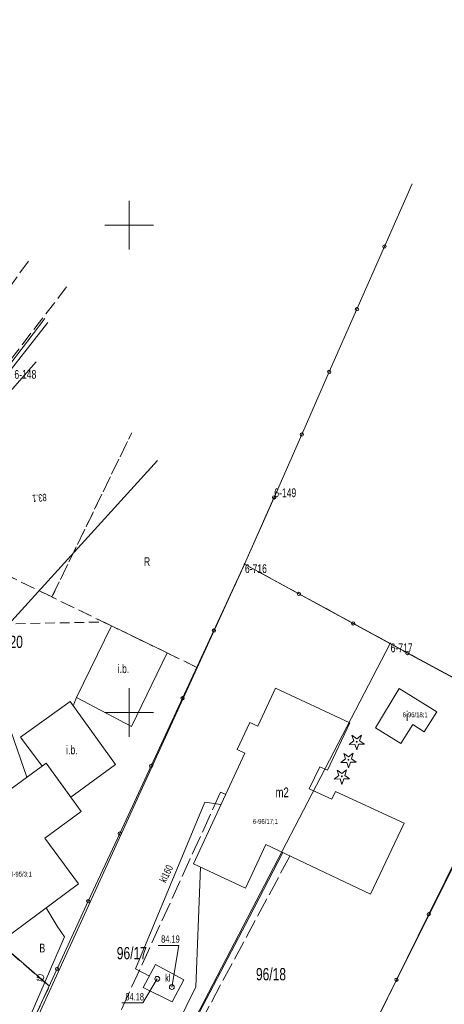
# Model space of a CAD drawing. Header units: metres. Extents: x -1013 to 1493497, y -5789518 to 1032.
# Tile 58 of 73: x -63 to -20, y 85 to 186. Entities that reach past the tile are written whole.
import ezdxf
from ezdxf.xclip import XClip

# ---------------------------------------------------------------- set-up
doc = ezdxf.new("R2010")
doc.units = ezdxf.units.M
doc.header["$MEASUREMENT"] = 0
doc.header["$XCLIPFRAME"] = 0
for name, pattern in [('2_KTCR02', [1.5, 1, -0.5]), ('2_KTJZ01', [2, 1.5, -0.5]), ('4_SUPG_P_01', [2.5, 2, -0.5]), ('4_SUPT_P_01', [2.5, 2, -0.5]), ('GUK', [2, 1.5, -0.5]), ('GUZ', [1, 0.5, -0.5])]:
    doc.linetypes.add(name, pattern=pattern)
doc.layers.add('700-L Mapa 1_100 dwg', color=7, linetype='Continuous')
doc.layers.add('711-L Wymiary opisy', color=7, linetype='Continuous')
for name, color, linetype, lineweight in [('703-L Płaszczyzny podejścia 2D3', 152, 'Continuous', 30), ('711-L Wymiary opisy1', 7, 'Continuous', 13), ('ex_02_DXF_MZ_500_4_BUIB_E_T_67', 9, 'Continuous', 18), ('ex_02_DXF_MZ_500_4_BUIB_L_107', 9, 'Continuous', 18), ('ex_02_DXF_MZ_500_4_Dzialki7', 9, 'Continuous', 18), ('ex_02_DXF_MZ_500_4_EGBB_E_T_07', 9, 'Continuous', 18), ('ex_02_DXF_MZ_500_4_EGBB_L_07', 9, 'Continuous', 18), ('ex_02_DXF_MZ_500_4_K1_EGIB_T_17', 9, 'Continuous', 18), ('ex_02_DXF_MZ_500_4_Kontury3', 9, 'Continuous', 18), ('ex_02_DXF_MZ_500_4_KTCR_L_17', 9, 'Continuous', 18), ('ex_02_DXF_MZ_500_4_KTJZ_L_07', 9, 'Continuous', 18), ('ex_02_DXF_MZ_500_4_KTOK_L_47', 9, 'Continuous', 18), ('ex_02_DXF_MZ_500_4_Numery_dzialek7', 9, 'Continuous', 18), ('ex_02_DXF_MZ_500_4_Numery_punktow7', 9, 'Continuous', 18), ('ex_02_DXF_MZ_500_4_Numery_uzytkow3', 9, 'Continuous', 18), ('ex_02_DXF_MZ_500_4_OBOP_T_03', 9, 'Continuous', 18), ('ex_02_DXF_MZ_500_4_Podzial_sekcyjny_krzyze7', 9, 'Continuous', 18), ('ex_02_DXF_MZ_500_4_Punkty7', 9, 'Continuous', 18), ('ex_02_DXF_MZ_500_4_RTPW_T_07', 9, 'Continuous', 18), ('ex_02_DXF_MZ_500_4_SUPE_L_31', 9, 'Continuous', 18), ('ex_02_DXF_MZ_500_4_SUPG_L_352', 9, 'Continuous', 18), ('ex_02_DXF_MZ_500_4_SUPK_D_L_134', 9, 'Continuous', 18), ('ex_02_DXF_MZ_500_4_SUPK_E_T_134', 9, 'Continuous', 18), ('ex_02_DXF_MZ_500_4_SUPK_L_134', 9, 'Continuous', 18), ('ex_02_DXF_MZ_500_4_SUPP_L_352', 9, 'Continuous', 18), ('ex_02_DXF_MZ_500_4_SUPP_L_630', 9, 'Continuous', 18), ('ex_02_DXF_MZ_500_4_SUPT_D_L_030', 9, 'Continuous', 18), ('ex_02_DXF_MZ_500_4_SUPT_E_T_030', 9, 'Continuous', 18), ('ex_02_DXF_MZ_500_4_SUPT_L_030', 9, 'Continuous', 18), ('ex_02_DXF_MZ_500_4_SUPW_L_05', 9, 'Continuous', 18), ('ex_02_DXF_MZ_500_4_SUTK_T_034', 9, 'Continuous', 18), ('ex_02_DXF_MZ_500_4_SUUK_E_T_17', 9, 'Continuous', 18), ('ex_02_DXF_MZ_500_4_SUUK_L_17', 9, 'Continuous', 18), ('ex_02_DXF_MZ_500_4_SUUK_T_234', 9, 'Continuous', 18), ('ex_02_DXF_MZ_500_4_Uzytki3', 9, 'Continuous', 18)]:
    doc.layers.add(name, color=color, linetype=linetype, lineweight=lineweight)
doc.styles.add('STYL_AUTOMATYCZNY_2', font='arial.ttf')
doc.styles.add('STYL_AUTOMATYCZNY_4', font='arial.ttf', dxfattribs={"width": 0.7})
doc.dimstyles.new('STYL_AUTOMATYCZNY__3', dxfattribs={"dimtxt": 0.25, "dimasz": 0.183575, "dimexe": 0.18, "dimexo": 0.04, "dimgap": 0, "dimtad": 1, "dimzin": 0, "dimdsep": 46, "dimtxsty": 'STYL_AUTOMATYCZNY_2', "dimblk": 'ARROWHEAD_8', "dimblk1": 'ARROWHEAD_8', "dimblk2": 'ARROWHEAD_8', "dimcen": 0.09, "dimclrd": 7, "dimclre": 7, "dimclrt": 7, "dimazin": 0, "dimtfac": 1, "dimtdec": 4, "dimtmove": 2, "dimatfit": 3, "dimfxl": 1, "dimtolj": 1, "dimtzin": 0, "dimarcsym": 0})

# ---------------------------------------------------------------- blocks, each defined once
blk = doc.blocks.new('*D60')
at = {"layer": '711-L Wymiary opisy1', "color": 7, "linetype": 'Continuous', "lineweight": 13}
for p, q in [((-23.69, -3.69), (-23.82, -3.74)), ((-23.69, -3.69), (-23.64, -3.82)), ((-23.98, -4.52), (-24.05, -4.4)), ((-23.98, -4.52), (-23.86, -4.45))]:
    blk.add_line(p, q, dxfattribs=at)
blk.add_arc((-18.29, -6.08), 5.91, 156.1008, 164.6316, dxfattribs=at)
at = {"layer": '711-L Wymiary opisy1', "color": 7, "lineweight": 13, "insert": (-25.57, -3.53), "char_height": 0.25, "attachment_point": 7, "rotation": 336.1008, "style": 'STYL_AUTOMATYCZNY_2'}
blk.add_mtext('\\A1;{\\pql;\\fArial|b0|i0|c238|p0;\\W1.000000;8,53°/15%}', dxfattribs=at)
blk = doc.blocks.new('ARROWHEAD_8')
at = {"color": 0, "linetype": 'Continuous', "lineweight": 0}
blk.add_line((0, 0), (-1, 0), dxfattribs=at)
at = {"color": 0, "linetype": 'Continuous', "lineweight": 0, "flags": 128}
blk.add_lwpolyline([(-0.525, 0.525), (0, 0), (-0.525, -0.525)], dxfattribs=at)
blk = doc.blocks.new('*D62')
at = {"layer": '711-L Wymiary opisy1', "color": 7, "linetype": 'Continuous', "lineweight": 13}
for p, q in [((-9.68, 27.47), (-9.82, 27.44)), ((-9.68, 27.47), (-9.65, 27.33)), ((-10.09, 26.71), (-10.14, 26.84)), ((-10.09, 26.71), (-9.96, 26.76))]:
    blk.add_line(p, q, dxfattribs=at)
blk.add_arc((-4.8, 24.36), 5.79, 147.57, 156.1008, dxfattribs=at)
at = {"layer": '711-L Wymiary opisy1', "color": 7, "lineweight": 13, "insert": (-11.67, 27.59), "char_height": 0.25, "attachment_point": 7, "rotation": 336.1008, "style": 'STYL_AUTOMATYCZNY_2'}
blk.add_mtext('\\A1;{\\pql;\\fArial|b0|i0|c238|p0;\\W1.000000;8,53°/15%}', dxfattribs=at)
blk = doc.blocks.new('Rysunek_1_4', base_point=(-51.91, -72.41))
at = {"layer": 'ex_02_DXF_MZ_500_4_BUIB_L_107', "color": 9, "linetype": 'Continuous', "lineweight": 18}
for p, q in [((-57.29, 116.21), (-53.72, 123.57)), ((-53.72, 123.57), (-48, 120.8)), ((-48, 120.8), (-51.66, 113.25)), ((-51.66, 113.25), (-57.29, 116.21)), ((-57.96, 115.8), (-63.03, 112.16)), ((-53.31, 109.33), (-57.96, 115.8)), ((-63.03, 112.16), (-60.83, 109.19)), ((-60.83, 109.19), (-60.42, 109.49)), ((-60.42, 109.49), (-57.89, 106.01)), ((-57.89, 106.01), (-53.31, 109.33))]:
    blk.add_line(p, q, dxfattribs=at)
at = {"layer": 'ex_02_DXF_MZ_500_4_Dzialki7', "color": 9, "linetype": 'Continuous', "lineweight": 18}
for p, q in [((-37.05, 136.72), (-40.06, 129.89)), ((-40.06, 129.89), (-63.37, 78.87)), ((-25.12, 121.76), (-40.06, 129.89)), ((-25.12, 121.76), (-49.28, 75.31)), ((-11.07, 114.12), (-25.12, 121.76)), ((-26.73, 82.75), (-11.07, 114.12))]:
    blk.add_line(p, q, dxfattribs=at)
at = {"layer": 'ex_02_DXF_MZ_500_4_EGBB_L_07', "color": 9, "linetype": 'Continuous', "lineweight": 18}
for p, q in [((-38.7, 113.29), (-36.88, 117.19)), ((-36.88, 117.19), (-29.26, 113.63)), ((-24.22, 117.14), (-26.64, 113.11)), ((-20.36, 114.74), (-24.22, 117.14)), ((-21.64, 112.7), (-20.36, 114.74)), ((-40.83, 110.87), (-39.52, 113.67)), ((-39.52, 113.67), (-38.7, 113.29)), ((-29.26, 113.63), (-31.55, 108.75)), ((-24.04, 111.49), (-22.82, 113.44)), ((-22.82, 113.44), (-21.64, 112.7)), ((-26.64, 113.11), (-24.04, 111.49)), ((-45.31, 99.16), (-40.04, 110.5)), ((-40.04, 110.5), (-40.83, 110.87)), ((-60.42, 109.49), (-64.23, 106.66)), ((-56.81, 104.52), (-60.42, 109.49)), ((-32.36, 109.12), (-33.43, 106.86)), ((-31.55, 108.75), (-32.36, 109.12)), ((-33.43, 106.86), (-31.11, 105.78)), ((-31.11, 105.78), (-30.74, 106.59)), ((-30.74, 106.59), (-23.71, 103.32)), ((-60.56, 101.8), (-56.81, 104.52)), ((-23.71, 103.32), (-27.17, 96.04)), ((-57.08, 97.09), (-60.56, 101.8)), ((-37.88, 101.12), (-39.96, 96.67)), ((-27.17, 96.04), (-37.88, 101.12)), ((-39.96, 96.67), (-45.31, 99.16)), ((-65.26, 91.06), (-57.08, 97.09))]:
    blk.add_line(p, q, dxfattribs=at)
at = {"layer": 'ex_02_DXF_MZ_500_4_Kontury3', "color": 9, "linetype": 'GUK', "lineweight": 18}
for p, q in [((-59.82, 126.53), (-51.64, 143.37)), ((-59.82, 126.53), (-66.65, 129.85)), ((-40.06, 129.89), (-44.96, 119.31)), ((-11.07, 114.12), (-40.06, 129.89)), ((-44.96, 119.31), (-59.82, 126.53)), ((-37.7, 60.74), (-11.07, 114.12))]:
    blk.add_line(p, q, dxfattribs=at)
at = {"layer": 'ex_02_DXF_MZ_500_4_KTCR_L_17', "color": 9, "linetype": '2_KTCR02', "lineweight": 18}
for p, q in [((-63.52, 123.78), (-54.52, 123.97)), ((-54.52, 123.97), (-53.72, 123.57)), ((-57.29, 116.21), (-57.65, 115.37))]:
    blk.add_line(p, q, dxfattribs=at)
at = {"layer": 'ex_02_DXF_MZ_500_4_KTJZ_L_07', "color": 9, "linetype": '2_KTJZ01', "lineweight": 18}
for p, q in [((-62.22, 160.99), (-78.13, 139.02)), ((-58.31, 158.34), (-75.59, 135.92)), ((-60.08, 86.59), (-65.26, 91.06)), ((-62.52, 81.43), (-60.08, 86.59))]:
    blk.add_line(p, q, dxfattribs=at)
at = {"layer": 'ex_02_DXF_MZ_500_4_KTOK_L_47', "color": 9, "linetype": 'Continuous', "lineweight": 18}
for p, q in [((-25.72, 162.48), (-22.89, 168.91)), ((-28.55, 156.05), (-25.72, 162.48)), ((-31.38, 149.62), (-28.55, 156.05)), ((-34.21, 143.19), (-31.38, 149.62)), ((-37.04, 136.75), (-34.21, 143.19)), ((-40.06, 129.89), (-37.04, 136.75)), ((-40.06, 129.89), (-43.21, 123.08)), ((-34.5, 126.85), (-40.06, 129.89)), ((-28.93, 123.82), (-34.5, 126.85)), ((-23.37, 120.78), (-28.93, 123.82)), ((-43.21, 123.08), (-46.43, 116.14)), ((-17.8, 117.75), (-23.37, 120.78)), ((-46.43, 116.14), (-49.65, 109.2)), ((-49.65, 109.2), (-52.87, 102.25)), ((-52.87, 102.25), (-56.09, 95.31)), ((-17.86, 100.7), (-21.18, 93.98)), ((-56.09, 95.31), (-59.3, 88.37)), ((-21.18, 93.98), (-24.5, 87.26)), ((-60.08, 86.59), (-65.06, 90.96)), ((-59.3, 88.37), (-62.52, 81.43)), ((-24.5, 87.26), (-27.83, 80.53))]:
    blk.add_line(p, q, dxfattribs=at)
for centre in [(-25.72, 162.48), (-28.55, 156.05), (-31.38, 149.62), (-34.21, 143.19), (-37.04, 136.75), (-34.5, 126.85), (-43.21, 123.08), (-28.93, 123.82), (-23.37, 120.78), (-46.43, 116.14), (-49.65, 109.2), (-52.87, 102.25), (-56.09, 95.31), (-21.18, 93.98), (-59.3, 88.37), (-24.5, 87.26)]:
    blk.add_circle(centre, 0.17, dxfattribs=at)
at = {"layer": 'ex_02_DXF_MZ_500_4_OBOP_T_03', "color": 9, "linetype": 'Continuous', "lineweight": 18}
for p, q in [((-28.87, 111.77), (-29.06, 112.34)), ((-29.06, 112.34), (-28.57, 111.99)), ((-28.57, 111.99), (-28.09, 112.35)), ((-28.09, 112.35), (-28.27, 111.78)), ((-29.35, 111.41), (-28.87, 111.77)), ((-28.75, 111.42), (-29.35, 111.41)), ((-28.56, 110.85), (-28.75, 111.42)), ((-28.38, 111.42), (-28.56, 110.85)), ((-27.78, 111.43), (-28.38, 111.42)), ((-28.27, 111.78), (-27.78, 111.43)), ((-29.71, 109.91), (-29.9, 110.48)), ((-29.9, 110.48), (-29.41, 110.14)), ((-29.41, 110.14), (-28.93, 110.5)), ((-28.93, 110.5), (-29.11, 109.92)), ((-30.19, 109.56), (-29.71, 109.91)), ((-29.59, 109.56), (-30.19, 109.56)), ((-29.4, 109), (-29.59, 109.56)), ((-29.22, 109.57), (-29.4, 109)), ((-28.62, 109.58), (-29.22, 109.57)), ((-29.11, 109.92), (-28.62, 109.58)), ((-30.87, 107.85), (-30.39, 108.21)), ((-30.39, 108.21), (-30.58, 108.78)), ((-30.58, 108.78), (-30.09, 108.43)), ((-30.09, 108.43), (-29.61, 108.79)), ((-29.61, 108.79), (-29.79, 108.22)), ((-29.79, 108.22), (-29.3, 107.87)), ((-30.27, 107.86), (-30.87, 107.85)), ((-30.08, 107.29), (-30.27, 107.86)), ((-29.9, 107.86), (-30.08, 107.29)), ((-29.3, 107.87), (-29.9, 107.86))]:
    blk.add_line(p, q, dxfattribs=at)
for centre in [(-28.57, 111.68), (-29.41, 109.82), (-30.09, 108.12)]:
    blk.add_circle(centre, 0.045, dxfattribs=at)
at = {"layer": 'ex_02_DXF_MZ_500_4_Podzial_sekcyjny_krzyze7', "color": 9, "linetype": 'Continuous', "lineweight": 18}
for p, q in [((-51.91, 162.17), (-51.91, 167.17)), ((-54.41, 164.67), (-49.41, 164.67)), ((-51.91, 112.17), (-51.91, 117.17)), ((-54.41, 114.67), (-49.41, 114.67))]:
    blk.add_line(p, q, dxfattribs=at)
at = {"layer": 'ex_02_DXF_MZ_500_4_Punkty7', "color": 9, "linetype": 'Continuous', "lineweight": 18}
for centre in [(-37.05, 136.72), (-40.06, 129.89), (-25.12, 121.76)]:
    blk.add_circle(centre, 0.045, dxfattribs=at)
at = {"layer": 'ex_02_DXF_MZ_500_4_SUPE_L_31', "color": 9, "linetype": 'Continuous', "lineweight": 18}
for p, q in [((-67.79, 119.85), (-49.01, 140.54)), ((-36.16, 100.31), (-39.59, 93.66)), ((-39.59, 93.66), (-52.21, 69.65))]:
    blk.add_line(p, q, dxfattribs=at)
at = {"layer": 'ex_02_DXF_MZ_500_4_SUPG_L_352', "color": 9, "linetype": 'Continuous', "lineweight": 18}
blk.add_line((-73.8, 137.39), (-60.25, 154.71), dxfattribs=at)
at = {"layer": 'ex_02_DXF_MZ_500_4_SUPK_D_L_134', "color": 9, "linetype": 'Continuous', "lineweight": 18}
blk.add_line((-67.52, 122.81), (-62.39, 108.03), dxfattribs=at)
at = {"layer": 'ex_02_DXF_MZ_500_4_SUPK_L_134', "color": 9, "linetype": 'Continuous', "lineweight": 18}
for p, q in [((-51.26, 88.39), (-44.13, 105.49)), ((-42.49, 105.23), (-44.13, 105.49)), ((-49.83, 87.63), (-51.26, 88.39))]:
    blk.add_line(p, q, dxfattribs=at)
at = {"layer": 'ex_02_DXF_MZ_500_4_SUPP_L_352', "color": 9, "linetype": '4_SUPG_P_01', "lineweight": 18}
for q in [(-57.71, 73.17), (-42, 106.27)]:
    blk.add_line((-42.53, 106.51), q, dxfattribs=at)
at = {"layer": 'ex_02_DXF_MZ_500_4_SUPP_L_630', "color": 9, "linetype": '4_SUPT_P_01', "lineweight": 18}
blk.add_line((-35.42, 99.95), (-50.7, 71.53), dxfattribs=at)
at = {"layer": 'ex_02_DXF_MZ_500_4_SUPT_D_L_030', "color": 9, "linetype": 'Continuous', "lineweight": 18}
for p, q in [((-59.28, 92.77), (-60.4, 94.64)), ((-60.36, 94.57), (-60.37, 94.53))]:
    blk.add_line(p, q, dxfattribs=at)
at = {"layer": 'ex_02_DXF_MZ_500_4_SUPT_L_030', "color": 9, "linetype": 'Continuous', "lineweight": 18}
for p, q in [((-58.54, 91.66), (-59.28, 92.77)), ((-62.92, 81.57), (-58.54, 91.66))]:
    blk.add_line(p, q, dxfattribs=at)
at = {"layer": 'ex_02_DXF_MZ_500_4_SUPW_L_05', "color": 9, "linetype": 'Continuous', "lineweight": 18}
for p, q in [((-60.55, 155.12), (-73.57, 137.97)), ((-61.42, 150.67), (-74.29, 136.13)), ((-44.59, 98.82), (-45.08, 86.55)), ((-53.86, 68.57), (-45.08, 86.55))]:
    blk.add_line(p, q, dxfattribs=at)
at = {"layer": 'ex_02_DXF_MZ_500_4_SUTK_T_034', "color": 9, "linetype": 'Continuous', "lineweight": 18}
for p, q in [((-48.93, 90.77), (-46.82, 90.77)), ((-47.52, 86.51), (-46.82, 90.77)), ((-49.02, 87.35), (-50.49, 84.89)), ((-52.64, 84.89), (-50.49, 84.89))]:
    blk.add_line(p, q, dxfattribs=at)
at = {"layer": 'ex_02_DXF_MZ_500_4_SUUK_L_17', "color": 9, "linetype": 'Continuous', "lineweight": 18}
for p, q in [((-49.19, 88.81), (-50.45, 86.48)), ((-46.29, 87.25), (-49.19, 88.81)), ((-47.5, 85.01), (-46.29, 87.25)), ((-50.45, 86.48), (-47.5, 85.01))]:
    blk.add_line(p, q, dxfattribs=at)
at = {"layer": 'ex_02_DXF_MZ_500_4_SUUK_T_234', "color": 9, "linetype": 'Continuous', "lineweight": 18}
for centre in [(-49.02, 87.35), (-47.52, 86.51)]:
    blk.add_circle(centre, 0.25, dxfattribs=at)
at = {"layer": 'ex_02_DXF_MZ_500_4_Uzytki3', "color": 9, "linetype": 'GUZ', "lineweight": 18}
for p, q in [((-51.64, 143.37), (-59.82, 126.53)), ((-59.82, 126.53), (-66.65, 129.85)), ((-40.06, 129.89), (-44.96, 119.31)), ((-11.07, 114.12), (-40.06, 129.89)), ((-44.96, 119.31), (-59.82, 126.53)), ((-37.7, 60.74), (-11.07, 114.12))]:
    blk.add_line(p, q, dxfattribs=at)
at = {"layer": 'ex_02_DXF_MZ_500_4_BUIB_E_T_67', "color": 9, "linetype": 'Continuous', "lineweight": 18, "insert": (-53.07, 119.16), "char_height": 0.9, "attachment_point": 4, "rotation": 0.4031, "style": 'STYL_AUTOMATYCZNY_4'}
blk.add_mtext('\\A1;{\\pql;\\fArial|b0|i0|c238|p0;\\W0.700000;i.b.}', dxfattribs=at)
at = {"layer": 'ex_02_DXF_MZ_500_4_BUIB_E_T_67', "color": 9, "linetype": 'Continuous', "lineweight": 18, "insert": (-58.36, 110.84), "char_height": 0.9, "attachment_point": 4, "style": 'STYL_AUTOMATYCZNY_4'}
blk.add_mtext('\\A1;{\\pql;\\fArial|b0|i0|c238|p0;\\W0.700000;i.b.}', dxfattribs=at)
at = {"layer": 'ex_02_DXF_MZ_500_4_EGBB_E_T_07', "color": 9, "linetype": 'Continuous', "lineweight": 18, "char_height": 1, "attachment_point": 4, "style": 'STYL_AUTOMATYCZNY_4'}
for s, insert in [('\\A1;{\\pql;\\fArial|b0|i0|c238|p0;\\W0.700000;i}', (-23.5, 114.32)), ('\\A1;{\\pql;\\fArial|b0|i0|c238|p0;\\W0.700000;m2}', (-36.89, 106.49))]:
    blk.add_mtext(s, dxfattribs=dict(at, insert=insert))
at = {"layer": 'ex_02_DXF_MZ_500_4_K1_EGIB_T_17', "color": 9, "linetype": 'Continuous', "lineweight": 18, "char_height": 0.5, "attachment_point": 4, "style": 'STYL_AUTOMATYCZNY_4'}
for s, insert in [('\\A1;{\\pql;\\fArial|b0|i0|c238|p0;\\W0.700000;6-96/18;1}', (-23.86, 114.4)), ('\\A1;{\\pql;\\fArial|b0|i0|c238|p0;\\W0.700000;6-96/17;1}', (-39.22, 103.46)), ('\\A1;{\\pql;\\fArial|b0|i0|c238|p0;\\W0.700000;6-95/3;1}', (-64.11, 98.05))]:
    blk.add_mtext(s, dxfattribs=dict(at, insert=insert))
at = {"layer": 'ex_02_DXF_MZ_500_4_Numery_dzialek7', "color": 9, "linetype": 'Continuous', "lineweight": 18, "char_height": 1.26, "style": 'STYL_AUTOMATYCZNY_4'}
for s, insert, attachment_point in [('\\A1;{\\pql;\\fArial|b0|i0|c238|p0;\\W0.700000;95/20}', (-65.88, 121.92), 4), ('\\A1;{\\pql;\\fArial|b0|i0|c238|p0;\\W0.700000;96/17}', (-53.17, 90.62), 1), ('\\A1;{\\pql;\\fArial|b0|i0|c238|p0;\\W0.700000;96/18}', (-38.9, 88.46), 1)]:
    blk.add_mtext(s, dxfattribs=dict(at, insert=insert, attachment_point=attachment_point))
at = {"layer": 'ex_02_DXF_MZ_500_4_Numery_punktow7', "color": 9, "linetype": 'Continuous', "lineweight": 18, "char_height": 0.9, "style": 'STYL_AUTOMATYCZNY_4'}
for s, insert, attachment_point in [('\\A1;{\\pql;\\fArial|b0|i0|c238|p0;\\W0.700000;6-148}', (-63.67, 148.91), 7), ('\\A1;{\\pql;\\fArial|b0|i0|c238|p0;\\W0.700000;6-149}', (-37.02, 136.76), 7), ('\\A1;{\\pql;\\fArial|b0|i0|c238|p0;\\W0.700000;6-716}', (-40.03, 129.89), 1), ('\\A1;{\\pql;\\fArial|b0|i0|c238|p0;\\W0.700000;6-717}', (-25.09, 121.76), 1)]:
    blk.add_mtext(s, dxfattribs=dict(at, insert=insert, attachment_point=attachment_point))
at = {"layer": 'ex_02_DXF_MZ_500_4_Numery_uzytkow3', "color": 9, "linetype": 'Continuous', "lineweight": 18, "char_height": 0.9, "style": 'STYL_AUTOMATYCZNY_4'}
for s, insert, attachment_point in [('\\A1;{\\pql;\\fArial|b0|i0|c238|p0;\\W0.700000;R}', (-50.38, 129.71), 7), ('\\A1;{\\pql;\\fArial|b0|i0|c238|p0;\\W0.700000;B}', (-61.1, 90.96), 1)]:
    blk.add_mtext(s, dxfattribs=dict(at, insert=insert, attachment_point=attachment_point))
at = {"layer": 'ex_02_DXF_MZ_500_4_RTPW_T_07', "color": 9, "linetype": 'Continuous', "lineweight": 18, "insert": (-60.36, 136.76), "char_height": 0.75, "attachment_point": 4, "rotation": 184.9171, "style": 'STYL_AUTOMATYCZNY_4'}
blk.add_mtext('\\A1;{\\pql;\\fArial|b0|i0|c238|p0;\\W0.700000;83.1}', dxfattribs=at)
at = {"layer": 'ex_02_DXF_MZ_500_4_SUPK_E_T_134', "color": 9, "linetype": 'Continuous', "lineweight": 18, "insert": (-48.5, 97.32), "char_height": 0.75, "attachment_point": 4, "rotation": 64.062, "style": 'STYL_AUTOMATYCZNY_4'}
blk.add_mtext('\\A1;{\\pql;\\fArial|b0|i0|c238|p0;\\W0.700000;kl160}', dxfattribs=at)
at = {"layer": 'ex_02_DXF_MZ_500_4_SUPT_E_T_030', "color": 9, "linetype": 'Continuous', "lineweight": 18, "insert": (-61.48, 87.23), "char_height": 0.75, "attachment_point": 1, "rotation": 71.6031, "style": 'STYL_AUTOMATYCZNY_4'}
blk.add_mtext('\\A1;{\\pql;\\fArial|b0|i0|c238|p0;\\W0.700000;tD}', dxfattribs=at)
at = {"layer": 'ex_02_DXF_MZ_500_4_SUTK_T_034', "color": 9, "linetype": 'Continuous', "lineweight": 18, "char_height": 0.75, "style": 'STYL_AUTOMATYCZNY_4'}
for s, insert, attachment_point in [('\\A1;{\\pql;\\fArial|b0|i0|c238|p0;\\W0.700000;84.19}', (-48.62, 91.05), 7), ('\\A1;{\\pql;\\fArial|b0|i0|c238|p0;\\W0.700000;84.18}', (-52.29, 85.89), 1)]:
    blk.add_mtext(s, dxfattribs=dict(at, insert=insert, attachment_point=attachment_point))
at = {"layer": 'ex_02_DXF_MZ_500_4_SUUK_E_T_17', "color": 9, "linetype": 'Continuous', "lineweight": 18, "insert": (-48.22, 87.08), "char_height": 0.75, "attachment_point": 7, "style": 'STYL_AUTOMATYCZNY_4'}
blk.add_mtext('\\A1;{\\pql;\\fArial|b0|i0|c238|p0;\\W0.700000;kl}', dxfattribs=at)

msp = doc.modelspace()

# ---------------------------------------------------------------- linework, layer by layer
at = {"layer": '703-L Płaszczyzny podejścia 2D3', "color": 152, "linetype": 'Continuous', "lineweight": 30}
msp.add_circle((8.2273, 10.355), 1021.6593, dxfattribs=at)

# ---------------------------------------------------------------- block references
at = {"layer": '700-L Mapa 1_100 dwg', "color": 52, "linetype": 'Continuous', "lineweight": 25}
ref = msp.add_blockref('Rysunek_1_4', (-51.9097, -72.4133), dxfattribs=at)
XClip(ref).set_block_clipping_path([(-454.4097296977, -337.82710067), (350.5902703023, 193.0005136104)])

# ---------------------------------------------------------------- dimensions: what is measured, and where the dimension line sits
at = {"layer": '711-L Wymiary opisy', "color": 7, "linetype": 'Continuous', "lineweight": 13}
for base, center, p1, p2, picture, middle in [((-9.8993, 27.0958), (-4.7955, 24.3632), (-360.4425, 181.9583), (-56.0049, 56.8993), '*D62', (-10.8957, 27.3794)), ((-23.8512, -4.0963), (-18.2863, -6.0816), (-397.5726, 98.1664), (-373.9333, 151.5134), '*D60', (-24.7964, -3.7394))]:
    dim = msp.add_angular_dim_3p(base=base, center=center, p1=p1, p2=p2, text='8,53°/15%', dimstyle='STYL_AUTOMATYCZNY__3', dxfattribs=at)
    dim.commit()
    dim.dimension.update_dxf_attribs({"geometry": picture, "text_midpoint": middle, "dimtype": 165, "text_rotation": 336.100809})

doc.saveas('drawing.dxf')
